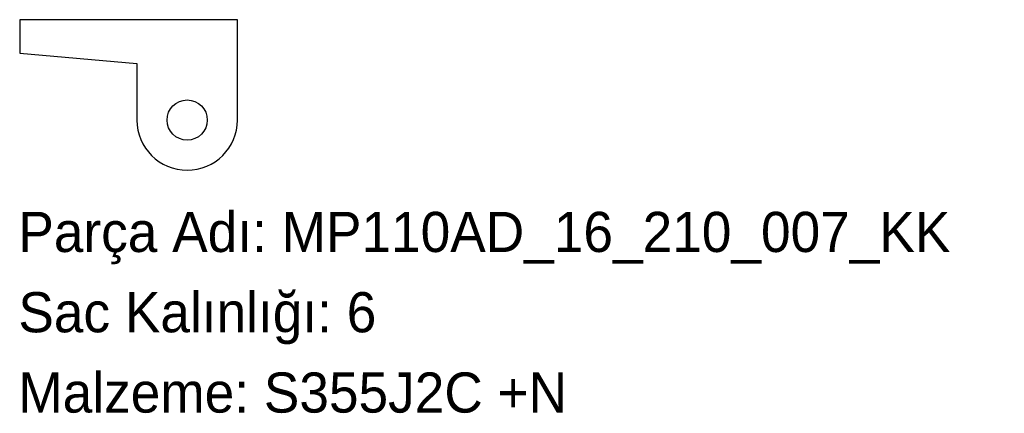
# Model space of a CAD drawing. Header units: millimetres. Extents: x 0 to 294, y -72 to 45.
import ezdxf

# ---------------------------------------------------------------- set-up
doc = ezdxf.new("R2010")
doc.units = ezdxf.units.MM
doc.linetypes.add('SLD-Katı', pattern=[0])
doc.linetypes.add('SLD-Sürekli', pattern=[0])
doc.layers.add('METIN', color=96, linetype='SLD-Katı')
doc.styles.add('SLDTEXTSTYLE0', font='ARIAL.TTF', dxfattribs={"width": 0.948, "bigfont": 'bigfont'})
doc.styles.add('SLDTEXTSTYLE1', font='ARIAL.TTF', dxfattribs={"width": 0.948})

msp = doc.modelspace()

# ---------------------------------------------------------------- linework, layer by layer
at = {"color": 7, "linetype": 'SLD-Sürekli', "lineweight": 25}
for p, q in [((65.4, 45.4), (0.4, 45.4)), ((0.4, 45.4), (0.4, 35.4)), ((65.4, 15.4), (65.4, 45.4)), ((0.4, 35.4), (35.4, 32.34)), ((35.4, 32.34), (35.4, 15.4))]:
    msp.add_line(p, q, dxfattribs=at)
msp.add_circle((50.4, 15.4), 6, dxfattribs=at)
msp.add_arc((50.4, 15.4), 15, 180, 0, dxfattribs=at)

# ---------------------------------------------------------------- texts
at = {"layer": 'METIN', "char_height": 12, "attachment_point": 1}
for s, insert, style in [('Parça Adı: MP110AD_16_210_007_KK', (0, -12.03), 'SLDTEXTSTYLE0'), ('Sac Kalınlığı: 6', (0, -36.03), 'SLDTEXTSTYLE0'), ('Malzeme: S355J2C +N', (0, -60.03), 'SLDTEXTSTYLE1')]:
    msp.add_mtext(s, dxfattribs=dict(at, insert=insert, style=style))

doc.saveas('drawing.dxf')
